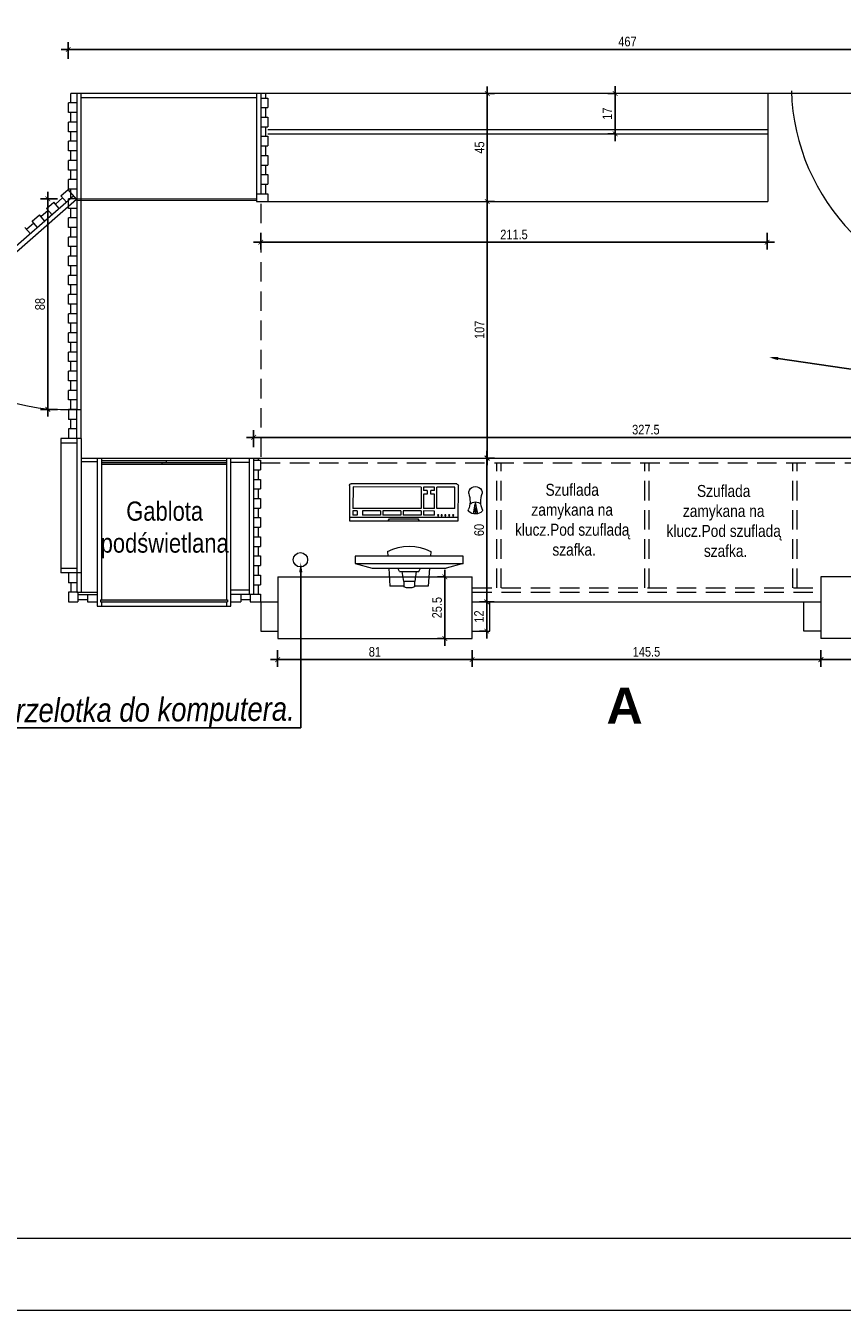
# Model space of a CAD drawing. Header units: millimetres. Extents: x -9038497 to 54128, y -10570064 to 59476.
# Tile 89 of 135: x 45752 to 46094, y 21443 to 21980. Entities that reach past the tile are written whole.
import ezdxf
from ezdxf import colors
from ezdxf.entities.mleader import LeaderData, LeaderLine
from ezdxf.math import Vec2, Vec3

# ---------------------------------------------------------------- set-up
doc = ezdxf.new("R2010")
doc.units = ezdxf.units.MM
doc.header["$LTSCALE"] = 0.8
doc.header["$PDMODE"] = 2
doc.linetypes.add('DASHED', pattern=[19.05, 12.7, -6.35])
for name, color, linetype, lineweight in [('0 proj_meble 25', 42, 'Continuous', 25), ('0 proj_meble pokojowe-linie środkowe', 42, 'Continuous', 0), ('0 proj_okna', 4, 'Continuous', 0), ('0 proj_symbole elektryczne', 150, 'Continuous', 25), ('0 proj_widok widok widok', 7, 'Continuous', 0), ('proj_urządzenia elektryczne', 150, 'Continuous', 18), ('SPRZĘT', 71, 'Continuous', 20), ('X proj_meble pokojowe', 42, 'Continuous', 25), ('X proj_meble pokojowe - cienkie', 43, 'Continuous', 0)]:
    doc.layers.add(name, color=color, linetype=linetype, lineweight=lineweight)
doc.layers.add('SCHODY', color=2, linetype='Continuous')
doc.styles.get("Standard").update_dxf_attribs({"font": 'g12f13.shx', "width": 0.8, "height": 10})
doc.styles.add('WYMIAR-20', font='ARIALN.TTF', dxfattribs={"height": 4})
doc.styles.add('WYMIAR-50', font='ARIALN.TTF', dxfattribs={"height": 10})
doc.dimstyles.new('SKALA-20', dxfattribs={"dimscale": 2, "dimtxt": 2, "dimasz": 1, "dimexe": 1.5, "dimexo": 1.5, "dimgap": 0.6, "dimtad": 1, "dimdec": 1, "dimrnd": 0.5, "dimdsep": 46, "dimtxsty": 'WYMIAR-20', "dimblk": 'ARCHTICK', "dimcen": 1.2, "dimdle": 1.5, "dimclrd": 256, "dimclre": 256, "dimclrt": 256, "dimadec": 0, "dimazin": 0, "dimtfac": 0.5, "dimtdec": 1, "dimtix": 1, "dimtmove": 2, "dimatfit": 3, "dimfxl": 2, "dimfxlon": 1, "dimtolj": 1, "dimarcsym": 0})

# ---------------------------------------------------------------- blocks, each defined once
blk = doc.blocks.new('mysz')
at = {"layer": 'X proj_meble pokojowe', "lineweight": 0}
blk.add_hatch(color=256, dxfattribs=at).paths.add_polyline_path([(-695.63, -100.28), (-696.03, -100.28), (-696.03, -101.98), (-695.63, -101.98)])
for p, q in [((-696.73, -99.53), (-695.97, -103.61)), ((-696.03, -100.28), (-695.63, -100.28)), ((-696.03, -100.28), (-696.03, -101.98)), ((-694.93, -99.58), (-695.7, -103.61)), ((-695.63, -99.46), (-695.63, -99.47)), ((-695.63, -100.28), (-695.63, -101.98)), ((-696.03, -101.98), (-695.63, -101.98)), ((-695.83, -103.72), (-695.83, -104.46))]:
    blk.add_line(p, q, dxfattribs=at)
for centre, radius, start, end in [((-698.26, -100.95), 0.651, 131.5651, 204.3493), ((-707.55, -104.77), 9.39, 340.1856, 22.506), ((-695.94, -103.74), 4.28, 47.0395, 130.1624), ((-684.3, -104.77), 9.38, 157.4504, 199.8413), ((-693.56, -100.95), 0.643, 335.4546, 32.8115), ((-695.92, -101.15), 3.31, 225.2059, 314.7941), ((-695.83, -103.58), 0.137, 190.6322, 349.252), ((-695.91, -108.15), 2.81, 176.0501, 3.9499)]:
    blk.add_arc(centre, radius, start, end, dxfattribs=at)
blk = doc.blocks.new('M19C')
at = {"layer": 'X proj_meble pokojowe', "lineweight": 0}
for p, q in [((2750.55, 2943.13), (2751.07, 2950.68)), ((2756.87, 2950.68), (2751.07, 2950.68)), ((2756.87, 2948.71), (2756.87, 2950.97)), ((2761.27, 2948.71), (2761.27, 2950.97)), ((2767.07, 2950.68), (2761.27, 2950.68)), ((2767.59, 2943.13), (2767.07, 2950.68)), ((2756.07, 2944.53), (2756.67, 2948.71)), ((2757.17, 2948.71), (2756.67, 2948.71)), ((2757.17, 2948.71), (2756.67, 2948.71)), ((2757.17, 2948.71), (2756.67, 2948.71)), ((2761.47, 2948.71), (2757.17, 2948.71)), ((2761.47, 2948.71), (2760.97, 2948.71)), ((2761.47, 2948.71), (2760.97, 2948.71)), ((2762.07, 2944.53), (2761.47, 2948.71)), ((2736.57, 2941.13), (2743.57, 2943.13)), ((2736.57, 2938.13), (2736.57, 2941.13)), ((2736.57, 2941.13), (2781.57, 2941.13)), ((2743.57, 2943.13), (2774.57, 2943.13)), ((2755.07, 2944.53), (2754.37, 2943.13)), ((2755.07, 2944.53), (2763.07, 2944.53)), ((2763.07, 2944.53), (2763.77, 2943.13)), ((2781.57, 2941.13), (2774.57, 2943.13)), ((2781.57, 2941.13), (2781.57, 2938.13)), ((2781.57, 2938.13), (2736.57, 2938.13)), ((2736.57, 2938.13), (2736.57, 2938.13)), ((2750.07, 2936.13), (2750.21, 2938.13)), ((2768.07, 2936.13), (2767.93, 2938.13))]:
    blk.add_line(p, q, dxfattribs=at)
for centre, radius, start, end in [((2759.07, 2945.51), 5.88, 68.0362, 111.9638), ((2759.07, 2953.46), 19.53, 242.5571, 297.4429)]:
    blk.add_arc(centre, radius, start, end, dxfattribs=at)
blk = doc.blocks.new('klaw')
at = {"layer": 'X proj_meble pokojowe', "lineweight": 0}
for p, q in [((-5282.23, 3586.59), (-5282.25, 3601.39)), ((-5278.94, 3598.99), (-5280.74, 3598.99)), ((-5280.74, 3597.19), (-5280.74, 3598.99)), ((-5278.94, 3597.19), (-5278.94, 3598.99)), ((-5269.24, 3599), (-5276.74, 3598.99)), ((-5276.74, 3597.19), (-5276.74, 3598.99)), ((-5269.24, 3597.2), (-5269.24, 3599)), ((-5260.74, 3599.01), (-5268.24, 3599)), ((-5268.24, 3597.2), (-5268.24, 3599)), ((-5266.08, 3601.39), (-5265.48, 3600.49)), ((-5260.74, 3597.21), (-5260.74, 3599.01)), ((-5252.24, 3599.02), (-5259.74, 3599.01)), ((-5259.74, 3597.21), (-5259.74, 3599.01)), ((-5252.9, 3601.39), (-5253.49, 3600.49)), ((-5252.24, 3597.22), (-5252.24, 3599.02)), ((-5246.74, 3599.03), (-5251.24, 3599.02)), ((-5251.24, 3597.22), (-5251.24, 3599.02)), ((-5246.74, 3599.03), (-5246.74, 3597.23)), ((-5236.75, 3601.39), (-5236.73, 3586.64)), ((-5278.94, 3597.19), (-5280.74, 3597.19)), ((-5252.24, 3596.22), (-5280.74, 3596.19)), ((-5280.73, 3587.19), (-5280.74, 3596.19)), ((-5269.24, 3597.2), (-5276.74, 3597.19)), ((-5260.74, 3597.21), (-5268.24, 3597.2)), ((-5252.24, 3597.22), (-5259.74, 3597.21)), ((-5252.23, 3587.22), (-5252.24, 3596.22)), ((-5246.74, 3597.23), (-5251.24, 3597.22)), ((-5246.74, 3596.23), (-5251.24, 3596.22)), ((-5251.24, 3590.22), (-5251.24, 3596.22)), ((-5246.74, 3596.23), (-5246.74, 3590.23)), ((-5238.24, 3596.23), (-5245.74, 3596.23)), ((-5245.74, 3596.23), (-5245.73, 3587.23)), ((-5238.24, 3596.23), (-5238.23, 3587.23)), ((-5249.74, 3590.22), (-5251.24, 3590.22)), ((-5249.73, 3588.72), (-5251.23, 3588.72)), ((-5251.23, 3587.22), (-5251.23, 3588.72)), ((-5249.73, 3588.72), (-5249.74, 3590.22)), ((-5246.74, 3590.23), (-5248.24, 3590.22)), ((-5248.24, 3590.22), (-5248.23, 3588.72)), ((-5246.73, 3588.73), (-5248.23, 3588.72)), ((-5246.73, 3588.73), (-5246.73, 3587.23)), ((-5237.41, 3585.94), (-5281.56, 3585.89)), ((-5252.23, 3587.22), (-5280.73, 3587.19)), ((-5246.73, 3587.23), (-5251.23, 3587.22)), ((-5238.23, 3587.23), (-5245.73, 3587.23))]:
    blk.add_line(p, q, dxfattribs=at)
for centre in [(-5245.18, 3599.02), (-5243.69, 3599.02), (-5242.16, 3599.02), (-5240.61, 3599.02), (-5238.93, 3599.02)]:
    blk.add_circle(centre, 0.247, dxfattribs=at)
for centre, start, end in [((-5281.53, 3586.59), 180.0619, 272.22), ((-5237.43, 3586.64), 267.3313, 0.0619)]:
    blk.add_arc(centre, 0.701, start, end, dxfattribs=at)
at = {"layer": 'X proj_meble pokojowe - cienkie', "lineweight": 0}
for p, q in [((-5282.25, 3601.39), (-5236.75, 3601.39)), ((-5282.25, 3599.81), (-5236.75, 3599.86)), ((-5265.48, 3600.49), (-5253.49, 3600.49))]:
    blk.add_line(p, q, dxfattribs=at)
blk = doc.blocks.new('zest')
at = {"layer": '0 proj_meble pokojowe-linie środkowe'}
blk.add_blockref('klaw', (27105.53, 18501.02), dxfattribs=at)
at = {"layer": 'proj_urządzenia elektryczne'}
blk.add_blockref('M19C', (19089.17, 19178.98), dxfattribs=at)
at = {"layer": 'SPRZĘT', "rotation": 0.06185491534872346}
blk.add_blockref('mysz', (22571.71, 22199.7), dxfattribs=at)
blk = doc.blocks.new('_ArchTick')
at = {"color": 0, "linetype": 'ByBlock', "const_width": 0.15}
blk.add_lwpolyline([(-0.5, -0.5), (0.5, 0.5)], dxfattribs=at)
blk = doc.blocks.new('*D2498')
at = {"layer": '0 proj_widok widok widok', "lineweight": -2, "transparency": 16777216}
for p, q in [((45945.1, 21736.26), (45945.1, 21802.26)), ((45945.1, 21799.26), (45948.1, 21799.26)), ((45945.1, 21739.26), (45948.1, 21739.26))]:
    blk.add_line(p, q, dxfattribs=at)
at = {"layer": 'Defpoints', "color": 0, "lineweight": 0, "transparency": 16777216}
for p in [(45944.14, 21799.26), (45945.1, 21799.26), (45944.14, 21739.26)]:
    blk.add_point(p, dxfattribs=at)
at = {"layer": '0 proj_widok widok widok', "lineweight": -2, "transparency": 16777216, "xscale": 2, "yscale": 2, "zscale": 2}
for p, rotation in [((45945.1, 21799.26), 90), ((45945.1, 21739.26), 270)]:
    blk.add_blockref('_ArchTick', p, dxfattribs=dict(at, rotation=rotation))
at = {"layer": '0 proj_widok widok widok', "lineweight": 0, "transparency": 16777216, "insert": (45941.86, 21769.26), "char_height": 4, "attachment_point": 5, "rotation": 90, "style": 'WYMIAR-20'}
blk.add_mtext('\\A1;60', dxfattribs=at)
blk = doc.blocks.new('*D2493')
at = {"layer": '0 proj_widok widok widok', "lineweight": -2, "transparency": 16777216}
for p, q in [((45761.74, 21910.52), (45761.74, 21816.64)), ((45765.74, 21907.52), (45758.74, 21907.52)), ((45765.74, 21819.64), (45758.74, 21819.64))]:
    blk.add_line(p, q, dxfattribs=at)
at = {"layer": 'Defpoints', "color": 0, "lineweight": 0, "transparency": 16777216}
for p in [(45770.63, 21907.52), (45761.74, 21819.64), (45770.43, 21819.64)]:
    blk.add_point(p, dxfattribs=at)
at = {"layer": '0 proj_widok widok widok', "lineweight": -2, "transparency": 16777216, "xscale": 2, "yscale": 2, "zscale": 2}
for p, rotation in [((45761.74, 21907.52), 90), ((45761.74, 21819.64), 270)]:
    blk.add_blockref('_ArchTick', p, dxfattribs=dict(at, rotation=rotation))
at = {"layer": '0 proj_widok widok widok', "lineweight": 0, "transparency": 16777216, "insert": (45758.5, 21863.58), "char_height": 4, "attachment_point": 5, "rotation": 90, "style": 'WYMIAR-20'}
blk.add_mtext('\\A1;88', dxfattribs=at)
blk = doc.blocks.new('*D2494')
at = {"layer": '0 proj_widok widok widok', "lineweight": -2, "transparency": 16777216}
for p, q in [((45945.28, 21796.27), (45945.28, 21909.41)), ((45945.28, 21906.41), (45948.28, 21906.41)), ((45945.28, 21799.27), (45948.28, 21799.27))]:
    blk.add_line(p, q, dxfattribs=at)
at = {"layer": 'Defpoints', "color": 0, "lineweight": 0, "transparency": 16777216}
for p in [(45945.15, 21906.41), (45945.28, 21906.41), (45945.15, 21799.27)]:
    blk.add_point(p, dxfattribs=at)
at = {"layer": '0 proj_widok widok widok', "lineweight": -2, "transparency": 16777216, "xscale": 2, "yscale": 2, "zscale": 2}
for p, rotation in [((45945.28, 21906.41), 90), ((45945.28, 21799.27), 270)]:
    blk.add_blockref('_ArchTick', p, dxfattribs=dict(at, rotation=rotation))
at = {"layer": '0 proj_widok widok widok', "lineweight": 0, "transparency": 16777216, "insert": (45942.04, 21852.84), "char_height": 4, "attachment_point": 5, "rotation": 90, "style": 'WYMIAR-20'}
blk.add_mtext('\\A1;107', dxfattribs=at)
blk = doc.blocks.new('*D2495')
at = {"layer": '0 proj_widok widok widok', "lineweight": -2, "transparency": 16777216}
for p, q in [((45945.28, 21903.41), (45945.28, 21954.48)), ((45945.28, 21951.48), (45948.28, 21951.48)), ((45945.28, 21906.41), (45948.28, 21906.41))]:
    blk.add_line(p, q, dxfattribs=at)
at = {"layer": 'Defpoints', "color": 0, "lineweight": 0, "transparency": 16777216}
for p in [(45944.86, 21951.48), (45945.28, 21951.48), (45945.15, 21906.41)]:
    blk.add_point(p, dxfattribs=at)
at = {"layer": '0 proj_widok widok widok', "lineweight": -2, "transparency": 16777216, "xscale": 2, "yscale": 2, "zscale": 2}
for p, rotation in [((45945.28, 21951.48), 90), ((45945.28, 21906.41), 270)]:
    blk.add_blockref('_ArchTick', p, dxfattribs=dict(at, rotation=rotation))
at = {"layer": '0 proj_widok widok widok', "lineweight": 0, "transparency": 16777216, "insert": (45942.04, 21928.94), "char_height": 4, "attachment_point": 5, "rotation": 90, "style": 'WYMIAR-20'}
blk.add_mtext('\\A1;45', dxfattribs=at)
blk = doc.blocks.new('*D2282')
at = {"layer": '0 proj_widok widok widok', "lineweight": -2, "transparency": 16777216}
for p, q in [((45927.53, 21749.69), (45924.53, 21749.69)), ((45927.53, 21720.96), (45927.53, 21752.69)), ((45927.53, 21723.96), (45924.53, 21723.96))]:
    blk.add_line(p, q, dxfattribs=at)
at = {"layer": 'Defpoints', "color": 0, "lineweight": 0, "transparency": 16777216}
for p in [(45927.53, 21749.69), (45929.91, 21749.69), (45929.91, 21723.96)]:
    blk.add_point(p, dxfattribs=at)
at = {"layer": '0 proj_widok widok widok', "lineweight": -2, "transparency": 16777216, "xscale": 2, "yscale": 2, "zscale": 2}
for p, rotation in [((45927.53, 21749.69), 90), ((45927.53, 21723.96), 270)]:
    blk.add_blockref('_ArchTick', p, dxfattribs=dict(at, rotation=rotation))
at = {"layer": '0 proj_widok widok widok', "lineweight": 0, "transparency": 16777216, "insert": (45924.29, 21736.83), "char_height": 4, "attachment_point": 5, "rotation": 90, "style": 'WYMIAR-20'}
blk.add_mtext('\\A1;25.5', dxfattribs=at)
blk = doc.blocks.new('*D2283')
at = {"layer": '0 proj_widok widok widok', "lineweight": -2, "transparency": 16777216}
for p, q in [((45945.01, 21739.26), (45942.01, 21739.26)), ((45945.01, 21742.26), (45945.01, 21724.02)), ((45945.01, 21727.02), (45942.01, 21727.02))]:
    blk.add_line(p, q, dxfattribs=at)
at = {"layer": 'Defpoints', "color": 0, "lineweight": 0, "transparency": 16777216}
for p in [(45945.29, 21739.26), (45945.01, 21727.02), (45945.29, 21727.02)]:
    blk.add_point(p, dxfattribs=at)
at = {"layer": '0 proj_widok widok widok', "lineweight": -2, "transparency": 16777216, "xscale": 2, "yscale": 2, "zscale": 2}
for p, rotation in [((45945.01, 21739.26), 90), ((45945.01, 21727.02), 270)]:
    blk.add_blockref('_ArchTick', p, dxfattribs=dict(at, rotation=rotation))
at = {"layer": '0 proj_widok widok widok', "lineweight": 0, "transparency": 16777216, "insert": (45941.8, 21733.14), "char_height": 4, "attachment_point": 5, "rotation": 90, "style": 'WYMIAR-20'}
blk.add_mtext('\\A1;12', dxfattribs=at)
blk = doc.blocks.new('*D2284')
at = {"layer": '0 proj_widok widok widok', "lineweight": -2, "transparency": 16777216}
for p, q in [((45847.69, 21803.91), (45847.69, 21810.91)), ((46175.28, 21803.91), (46175.28, 21810.91)), ((45844.69, 21807.91), (46178.28, 21807.91))]:
    blk.add_line(p, q, dxfattribs=at)
at = {"layer": 'Defpoints', "color": 0, "lineweight": 0, "transparency": 16777216}
for p in [(46175.28, 21807.91), (45847.69, 21799.19), (46175.28, 21799.19)]:
    blk.add_point(p, dxfattribs=at)
at = {"layer": '0 proj_widok widok widok', "lineweight": -2, "transparency": 16777216, "xscale": 2, "yscale": 2, "zscale": 2, "rotation": 180}
blk.add_blockref('_ArchTick', (45847.69, 21807.91), dxfattribs=at)
at = {"layer": '0 proj_widok widok widok', "lineweight": -2, "transparency": 16777216, "xscale": 2, "yscale": 2, "zscale": 2}
blk.add_blockref('_ArchTick', (46175.28, 21807.91), dxfattribs=at)
at = {"layer": '0 proj_widok widok widok', "lineweight": 0, "transparency": 16777216, "insert": (46011.49, 21811.15), "char_height": 4, "attachment_point": 5, "style": 'WYMIAR-20'}
blk.add_mtext('\\A1;327.5', dxfattribs=at)
blk = doc.blocks.new('*D2285')
at = {"layer": '0 proj_widok widok widok', "lineweight": -2, "transparency": 16777216}
for p, q in [((45857.72, 21719.14), (45857.72, 21712.14)), ((45938.92, 21719.14), (45938.92, 21712.14)), ((45854.72, 21715.14), (45941.92, 21715.14))]:
    blk.add_line(p, q, dxfattribs=at)
at = {"layer": 'Defpoints', "color": 0, "lineweight": 0, "transparency": 16777216}
for p in [(45857.72, 21723.84), (45938.92, 21723.84), (45938.92, 21715.14)]:
    blk.add_point(p, dxfattribs=at)
at = {"layer": '0 proj_widok widok widok', "lineweight": -2, "transparency": 16777216, "xscale": 2, "yscale": 2, "zscale": 2, "rotation": 180}
blk.add_blockref('_ArchTick', (45857.72, 21715.14), dxfattribs=at)
at = {"layer": '0 proj_widok widok widok', "lineweight": -2, "transparency": 16777216, "xscale": 2, "yscale": 2, "zscale": 2}
blk.add_blockref('_ArchTick', (45938.92, 21715.14), dxfattribs=at)
at = {"layer": '0 proj_widok widok widok', "lineweight": 0, "transparency": 16777216, "insert": (45898.32, 21718.38), "char_height": 4, "attachment_point": 5, "style": 'WYMIAR-20'}
blk.add_mtext('\\A1;81', dxfattribs=at)
blk = doc.blocks.new('*D2286')
at = {"layer": '0 proj_widok widok widok', "lineweight": -2, "transparency": 16777216}
for p, q in [((46084.61, 21719.14), (46084.61, 21712.14)), ((46165.81, 21719.14), (46165.81, 21712.14)), ((46081.61, 21715.14), (46168.81, 21715.14))]:
    blk.add_line(p, q, dxfattribs=at)
at = {"layer": 'Defpoints', "color": 0, "lineweight": 0, "transparency": 16777216}
for p in [(46084.61, 21724.3), (46165.81, 21723.95), (46165.81, 21715.14)]:
    blk.add_point(p, dxfattribs=at)
at = {"layer": '0 proj_widok widok widok', "lineweight": -2, "transparency": 16777216, "xscale": 2, "yscale": 2, "zscale": 2, "rotation": 180}
blk.add_blockref('_ArchTick', (46084.61, 21715.14), dxfattribs=at)
at = {"layer": '0 proj_widok widok widok', "lineweight": -2, "transparency": 16777216, "xscale": 2, "yscale": 2, "zscale": 2}
blk.add_blockref('_ArchTick', (46165.81, 21715.14), dxfattribs=at)
at = {"layer": '0 proj_widok widok widok', "lineweight": 0, "transparency": 16777216, "insert": (46125.21, 21718.38), "char_height": 4, "attachment_point": 5, "style": 'WYMIAR-20'}
blk.add_mtext('\\A1;81', dxfattribs=at)
blk = doc.blocks.new('*D2287')
at = {"layer": '0 proj_widok widok widok', "lineweight": -2, "transparency": 16777216}
for p, q in [((45938.92, 21719.14), (45938.92, 21712.14)), ((45935.92, 21715.14), (46087.56, 21715.14)), ((46084.56, 21715.14), (46084.56, 21712.14))]:
    blk.add_line(p, q, dxfattribs=at)
at = {"layer": 'Defpoints', "color": 0, "lineweight": 0, "transparency": 16777216}
for p in [(45938.92, 21723.84), (46084.56, 21715.41), (46084.56, 21715.14)]:
    blk.add_point(p, dxfattribs=at)
at = {"layer": '0 proj_widok widok widok', "lineweight": -2, "transparency": 16777216, "xscale": 2, "yscale": 2, "zscale": 2, "rotation": 180}
blk.add_blockref('_ArchTick', (45938.92, 21715.14), dxfattribs=at)
at = {"layer": '0 proj_widok widok widok', "lineweight": -2, "transparency": 16777216, "xscale": 2, "yscale": 2, "zscale": 2}
blk.add_blockref('_ArchTick', (46084.56, 21715.14), dxfattribs=at)
at = {"layer": '0 proj_widok widok widok', "lineweight": 0, "transparency": 16777216, "insert": (46011.74, 21718.38), "char_height": 4, "attachment_point": 5, "style": 'WYMIAR-20'}
blk.add_mtext('\\A1;145.5', dxfattribs=at)
blk = doc.blocks.new('*D2288')
at = {"layer": '0 proj_widok widok widok', "lineweight": -2, "transparency": 16777216}
for p, q in [((45847.68, 21889.37), (46065.14, 21889.37)), ((45850.68, 21893.37), (45850.68, 21886.37)), ((46062.14, 21893.37), (46062.14, 21886.37))]:
    blk.add_line(p, q, dxfattribs=at)
at = {"layer": 'Defpoints', "color": 0, "lineweight": 0, "transparency": 16777216}
for p in [(45850.68, 21906.5), (46062.14, 21906.5), (46062.14, 21889.37)]:
    blk.add_point(p, dxfattribs=at)
at = {"layer": '0 proj_widok widok widok', "lineweight": -2, "transparency": 16777216, "xscale": 2, "yscale": 2, "zscale": 2, "rotation": 180}
blk.add_blockref('_ArchTick', (45850.68, 21889.37), dxfattribs=at)
at = {"layer": '0 proj_widok widok widok', "lineweight": -2, "transparency": 16777216, "xscale": 2, "yscale": 2, "zscale": 2}
blk.add_blockref('_ArchTick', (46062.14, 21889.37), dxfattribs=at)
at = {"layer": '0 proj_widok widok widok', "lineweight": 0, "transparency": 16777216, "insert": (45956.41, 21892.61), "char_height": 4, "attachment_point": 5, "style": 'WYMIAR-20'}
blk.add_mtext('\\A1;211.5', dxfattribs=at)
blk = doc.blocks.new('*D2289')
at = {"layer": '0 proj_widok widok widok', "lineweight": -2, "transparency": 16777216}
for p, q in [((45767.25, 21969.92), (46240.34, 21969.92)), ((45770.25, 21965.92), (45770.25, 21972.92)), ((46237.34, 21965.92), (46237.34, 21972.92))]:
    blk.add_line(p, q, dxfattribs=at)
at = {"layer": 'Defpoints', "color": 0, "lineweight": 0, "transparency": 16777216}
for p in [(46237.34, 21969.92), (45770.25, 21951.88), (46237.34, 21951.88)]:
    blk.add_point(p, dxfattribs=at)
at = {"layer": '0 proj_widok widok widok', "lineweight": -2, "transparency": 16777216, "xscale": 2, "yscale": 2, "zscale": 2, "rotation": 180}
blk.add_blockref('_ArchTick', (45770.25, 21969.92), dxfattribs=at)
at = {"layer": '0 proj_widok widok widok', "lineweight": -2, "transparency": 16777216, "xscale": 2, "yscale": 2, "zscale": 2}
blk.add_blockref('_ArchTick', (46237.34, 21969.92), dxfattribs=at)
at = {"layer": '0 proj_widok widok widok', "lineweight": 0, "transparency": 16777216, "insert": (46003.8, 21973.16), "char_height": 4, "attachment_point": 5, "style": 'WYMIAR-20'}
blk.add_mtext('\\A1;467', dxfattribs=at)
blk = doc.blocks.new('*D2333')
at = {"layer": '0 proj_widok widok widok', "lineweight": -2, "transparency": 16777216}
for p, q in [((45998.62, 21931.67), (45998.62, 21954.51)), ((45998.62, 21951.51), (45995.62, 21951.51)), ((45998.62, 21934.67), (45995.62, 21934.67))]:
    blk.add_line(p, q, dxfattribs=at)
at = {"layer": 'Defpoints', "color": 0, "lineweight": 0, "transparency": 16777216}
for p in [(45998.62, 21951.51), (45998.91, 21951.51), (45998.91, 21934.67)]:
    blk.add_point(p, dxfattribs=at)
at = {"layer": '0 proj_widok widok widok', "lineweight": -2, "transparency": 16777216, "xscale": 2, "yscale": 2, "zscale": 2}
for p, rotation in [((45998.62, 21951.51), 90), ((45998.62, 21934.67), 270)]:
    blk.add_blockref('_ArchTick', p, dxfattribs=dict(at, rotation=rotation))
at = {"layer": '0 proj_widok widok widok', "lineweight": 0, "transparency": 16777216, "insert": (45995.41, 21943.09), "char_height": 4, "attachment_point": 5, "rotation": 90, "style": 'WYMIAR-20'}
blk.add_mtext('\\A1;17', dxfattribs=at)

msp = doc.modelspace()

# ---------------------------------------------------------------- hatches: boundary and pattern name
at = {"layer": '0 proj_widok widok widok', "lineweight": 0, "true_color": 0x7aafdf, "transparency": 33554687}
h = msp.add_hatch(color=143, dxfattribs=at)
h.dxf.hatch_style = 1
h.paths.add_polyline_path([(45811.16, 21798.31), (45784.16, 21798.31), (45784.16, 21797.51), (45811.16, 21797.51)])
h.paths.add_polyline_path([(45836.43, 21797.51), (45809.43, 21797.51), (45809.43, 21796.71), (45836.43, 21796.71)])
h.paths.add_polyline_path([(45836.75, 21740.06), (45783.74, 21740.06), (45783.74, 21739.26), (45836.75, 21739.26)])

# ---------------------------------------------------------------- linework, layer by layer
at = {"layer": '0 proj_meble 25', "lineweight": 18}
for p, q in [((46237.34, 21951.56), (45771.35, 21951.56)), ((45773.86, 21951.56), (45773.86, 21819.56)), ((46062.37, 21951.55), (45773.86, 21951.55)), ((45775.67, 21819.56), (45775.67, 21951.48)), ((45848.83, 21949.75), (45775.67, 21949.75)), ((45848.83, 21951.55), (45848.83, 21906.91)), ((45850.63, 21951.55), (45850.63, 21909.63)), ((46062.37, 21951.56), (46062.37, 21906.47)), ((45853.64, 21936.47), (46062.37, 21936.47)), ((45853.64, 21934.67), (46062.37, 21934.67)), ((45773.84, 21906.9), (45848.84, 21906.91)), ((45773.85, 21907.55), (45848.84, 21907.55)), ((45850.63, 21906.48), (45850.63, 21906.47)), ((45853.64, 21906.47), (46062.37, 21906.47)), ((45773.86, 21819.56), (45770.35, 21819.56)), ((45773.88, 21819.56), (45775.67, 21819.56)), ((45773.9, 21807.37), (45773.9, 21819.44)), ((45775.67, 21807.41), (45775.67, 21819.44)), ((45775.68, 21807.4), (45767.21, 21807.4)), ((45767.21, 21807.4), (45767.21, 21751.4)), ((45773.88, 21805.55), (45767.21, 21805.55)), ((45773.88, 21807.4), (45773.88, 21751.4)), ((45775.68, 21807.4), (45775.68, 21751.4)), ((45775.64, 21799.26), (46202.37, 21799.26)), ((45775.7, 21797.87), (45782.37, 21797.87)), ((45782.36, 21799.26), (45782.36, 21737.41)), ((45784.16, 21799.26), (45784.16, 21740.06)), ((45836.43, 21740.06), (45836.43, 21799.26)), ((45838.23, 21737.41), (45838.23, 21799.26)), ((45845.76, 21799.26), (45845.76, 21742.42)), ((45847.56, 21799.26), (45847.56, 21742.42)), ((45838.3, 21797.54), (45845.77, 21797.54)), ((45767.21, 21753.3), (45773.88, 21753.3)), ((45775.68, 21751.4), (45767.21, 21751.4)), ((45773.9, 21751.39), (45773.9, 21743.26)), ((45775.7, 21751.39), (45775.7, 21743.25)), ((45857.82, 21749.69), (45857.82, 21723.98)), ((45857.82, 21749.69), (45939.01, 21749.69)), ((45939.01, 21723.98), (45939.01, 21749.69)), ((46084.59, 21749.71), (46084.59, 21723.99)), ((46165.77, 21749.71), (46084.59, 21749.71)), ((45838.27, 21744.22), (45845.76, 21744.25)), ((45857.82, 21744.22), (45857.86, 21744.22)), ((45773.9, 21743.26), (45782.36, 21743.26)), ((45774.33, 21742.26), (45782.36, 21742.26)), ((45782.33, 21742.27), (45782.33, 21739.27)), ((45782.33, 21740.26), (45782.36, 21740.26)), ((45784.16, 21739.26), (45784.16, 21737.41)), ((45836.43, 21737.41), (45836.43, 21739.26)), ((45838.27, 21742.42), (45847.56, 21742.42)), ((45850.56, 21739.27), (45857.81, 21739.27)), ((45850.68, 21739.26), (45850.68, 21726.98)), ((45857.82, 21742.42), (45857.86, 21742.42)), ((45939.01, 21739.26), (46084.59, 21739.26)), ((45946.31, 21726.98), (45946.31, 21739.26)), ((46077.41, 21726.99), (46077.41, 21739.26)), ((45782.36, 21737.41), (45838.23, 21737.41)), ((45850.68, 21726.98), (45857.82, 21726.98)), ((45857.82, 21723.98), (45939.01, 21723.98)), ((45939.01, 21726.98), (45946.31, 21726.98)), ((46084.59, 21726.99), (46077.41, 21726.99)), ((46165.77, 21723.99), (46084.59, 21723.99))]:
    msp.add_line(p, q, dxfattribs=at)
at = {"layer": '0 proj_okna', "lineweight": 0}
msp.add_arc((46161.14, 21955.45), 88.93, 181.8306, 266.5263, dxfattribs=at)
at = {"layer": '0 proj_widok widok widok', "lineweight": 0}
for p, q in [((45771.35, 21947.56), (45771.35, 21951.56)), ((45850.65, 21949.63), (45853.65, 21949.63)), ((45852.65, 21951.56), (45852.65, 21949.63)), ((45853.65, 21949.63), (45853.65, 21945.63)), ((45770.35, 21943.56), (45770.35, 21947.56)), ((45773.86, 21947.56), (45770.35, 21947.56)), ((45773.86, 21943.56), (45770.35, 21943.56)), ((45771.35, 21939.56), (45771.35, 21943.56)), ((45850.65, 21945.63), (45853.65, 21945.63)), ((45852.65, 21945.63), (45852.65, 21941.63)), ((45770.35, 21935.56), (45770.35, 21939.56)), ((45773.86, 21939.56), (45770.35, 21939.56)), ((45850.65, 21941.63), (45853.65, 21941.63)), ((45850.65, 21937.63), (45853.65, 21937.63)), ((45852.65, 21937.63), (45852.65, 21933.63)), ((45853.65, 21941.63), (45853.65, 21937.63)), ((45773.86, 21935.56), (45770.35, 21935.56)), ((45771.35, 21931.56), (45771.35, 21935.56)), ((45850.65, 21933.63), (45853.65, 21933.63)), ((45853.65, 21933.63), (45853.65, 21929.63)), ((45770.35, 21927.56), (45770.35, 21931.56)), ((45773.86, 21931.56), (45770.35, 21931.56)), ((45773.86, 21927.56), (45770.35, 21927.56)), ((45771.35, 21923.56), (45771.35, 21927.56)), ((45850.65, 21929.63), (45853.65, 21929.63)), ((45852.65, 21929.63), (45852.65, 21925.63)), ((45770.35, 21919.56), (45770.35, 21923.56)), ((45773.86, 21923.56), (45770.35, 21923.56)), ((45850.65, 21925.63), (45853.65, 21925.63)), ((45850.65, 21921.63), (45853.65, 21921.63)), ((45852.65, 21921.63), (45852.65, 21917.63)), ((45853.65, 21925.63), (45853.65, 21921.63)), ((45773.86, 21919.56), (45770.35, 21919.56)), ((45771.35, 21915.56), (45771.35, 21919.56)), ((45850.65, 21917.63), (45853.65, 21917.63)), ((45853.65, 21917.63), (45853.65, 21913.63)), ((45767.23, 21908.75), (45770.25, 21911.38)), ((45773.75, 21907.37), (45770.25, 21911.38)), ((45770.35, 21911.56), (45770.35, 21915.56)), ((45773.86, 21915.56), (45770.35, 21915.56)), ((45773.86, 21911.56), (45770.35, 21911.56)), ((45771.35, 21907.56), (45771.35, 21911.56)), ((45850.65, 21913.63), (45853.65, 21913.63)), ((45852.65, 21913.63), (45852.65, 21909.63)), ((45772.56, 21908.73), (45706.23, 21850.9)), ((45707.42, 21849.53), (45773.75, 21907.37)), ((45761.2, 21903.49), (45764.22, 21906.12)), ((45766.53, 21903.48), (45764.22, 21906.12)), ((45764.88, 21905.37), (45767.89, 21908)), ((45769.54, 21906.11), (45767.23, 21908.75)), ((45770.35, 21903.56), (45770.35, 21907.56)), ((45773.86, 21907.56), (45770.35, 21907.56)), ((45848.83, 21909.63), (45853.65, 21909.63)), ((45848.84, 21909.63), (45848.84, 21906.48)), ((45848.84, 21906.48), (45853.65, 21906.48)), ((45853.65, 21909.63), (45853.65, 21906.48)), ((45755.18, 21898.23), (45758.19, 21900.86)), ((45760.5, 21898.22), (45758.19, 21900.86)), ((45758.85, 21900.11), (45761.86, 21902.74)), ((45763.51, 21900.85), (45761.2, 21903.49)), ((45773.86, 21903.56), (45770.35, 21903.56)), ((45770.35, 21895.56), (45770.35, 21899.56)), ((45773.86, 21899.56), (45770.35, 21899.56)), ((45771.35, 21899.56), (45771.35, 21903.56)), ((45754.47, 21892.96), (45752.16, 21895.6)), ((45752.82, 21894.85), (45755.83, 21897.48)), ((45757.48, 21895.59), (45755.18, 21898.23)), ((45773.86, 21895.56), (45770.35, 21895.56)), ((45771.35, 21891.56), (45771.35, 21895.56)), ((45770.35, 21887.56), (45770.35, 21891.56)), ((45773.86, 21891.56), (45770.35, 21891.56)), ((45773.86, 21887.56), (45770.35, 21887.56)), ((45770.35, 21879.56), (45770.35, 21883.56)), ((45773.86, 21883.56), (45770.35, 21883.56)), ((45771.35, 21883.56), (45771.35, 21887.56)), ((45773.86, 21879.56), (45770.35, 21879.56)), ((45771.35, 21875.56), (45771.35, 21879.56)), ((45770.35, 21871.56), (45770.35, 21875.56)), ((45773.86, 21875.56), (45770.35, 21875.56)), ((45773.86, 21871.56), (45770.35, 21871.56)), ((45770.35, 21863.56), (45770.35, 21867.56)), ((45773.86, 21867.56), (45770.35, 21867.56)), ((45771.35, 21867.56), (45771.35, 21871.56)), ((45773.86, 21863.56), (45770.35, 21863.56)), ((45771.35, 21859.56), (45771.35, 21863.56)), ((45770.35, 21855.56), (45770.35, 21859.56)), ((45773.86, 21859.56), (45770.35, 21859.56)), ((45773.86, 21855.56), (45770.35, 21855.56)), ((45770.35, 21847.56), (45770.35, 21851.56)), ((45773.86, 21851.56), (45770.35, 21851.56)), ((45771.35, 21851.56), (45771.35, 21855.56)), ((45773.86, 21847.56), (45770.35, 21847.56)), ((45771.35, 21843.56), (45771.35, 21847.56)), ((45770.35, 21839.56), (45770.35, 21843.56)), ((45773.86, 21843.56), (45770.35, 21843.56)), ((45773.86, 21839.56), (45770.35, 21839.56)), ((45770.35, 21831.56), (45770.35, 21835.56)), ((45773.86, 21835.56), (45770.35, 21835.56)), ((45771.35, 21835.56), (45771.35, 21839.56)), ((45773.86, 21831.56), (45770.35, 21831.56)), ((45771.35, 21827.56), (45771.35, 21831.56)), ((45770.35, 21823.56), (45770.35, 21827.56)), ((45773.86, 21827.56), (45770.35, 21827.56)), ((45770.31, 21819.44), (45770.31, 21815.44)), ((45775.67, 21819.44), (45770.31, 21819.44)), ((45773.86, 21823.56), (45770.35, 21823.56)), ((45771.35, 21819.56), (45771.35, 21823.56)), ((45773.92, 21815.44), (45770.3, 21815.44)), ((45771.35, 21811.45), (45771.35, 21815.45)), ((45773.92, 21811.44), (45770.3, 21811.44)), ((45770.31, 21811.44), (45770.31, 21807.4)), ((45773.92, 21807.44), (45770.3, 21807.44)), ((45784.16, 21798.31), (45836.43, 21798.31)), ((45811.16, 21798.31), (45811.16, 21797.51)), ((45847.56, 21798.41), (45850.56, 21798.41)), ((45849.56, 21799.26), (45849.56, 21798.41)), ((45850.56, 21798.41), (45850.56, 21794.41)), ((45784.16, 21797.51), (45836.43, 21797.51)), ((45784.16, 21797.51), (45836.43, 21797.51)), ((45784.16, 21796.71), (45836.43, 21796.71)), ((45809.43, 21796.71), (45809.43, 21797.51)), ((45847.56, 21794.41), (45850.56, 21794.41)), ((45849.56, 21794.41), (45849.56, 21790.41)), ((45847.56, 21790.41), (45850.56, 21790.41)), ((45850.56, 21790.41), (45850.56, 21786.41)), ((45847.56, 21786.41), (45850.56, 21786.41)), ((45847.56, 21782.41), (45850.56, 21782.41)), ((45849.56, 21786.41), (45849.56, 21782.41)), ((45850.56, 21782.41), (45850.56, 21778.41)), ((45847.56, 21778.41), (45850.56, 21778.41)), ((45849.56, 21778.41), (45849.56, 21774.41)), ((45847.56, 21774.41), (45850.56, 21774.41)), ((45850.56, 21774.41), (45850.56, 21770.41)), ((45847.56, 21770.41), (45850.56, 21770.41)), ((45847.56, 21766.41), (45850.56, 21766.41)), ((45849.56, 21770.41), (45849.56, 21766.41)), ((45850.56, 21766.41), (45850.56, 21762.41)), ((45847.56, 21762.41), (45850.56, 21762.41)), ((45849.56, 21762.41), (45849.56, 21758.41)), ((45847.56, 21758.41), (45850.56, 21758.41)), ((45850.56, 21758.41), (45850.56, 21754.41)), ((45770.31, 21751.4), (45770.31, 21747.23)), ((45847.56, 21754.41), (45850.56, 21754.41)), ((45847.56, 21750.41), (45850.56, 21750.41)), ((45849.56, 21754.41), (45849.56, 21750.41)), ((45850.56, 21750.41), (45850.56, 21746.41)), ((45773.92, 21747.23), (45770.31, 21747.23)), ((45771.31, 21747.23), (45771.31, 21743.26)), ((45847.56, 21746.41), (45850.56, 21746.41)), ((45849.56, 21746.41), (45849.56, 21742.41)), ((45770.31, 21743.26), (45770.31, 21739.26)), ((45770.31, 21739.26), (45774.33, 21739.26)), ((45774.32, 21743.25), (45770.32, 21743.25)), ((45774.33, 21743.26), (45774.33, 21739.26)), ((45774.33, 21740.26), (45778.33, 21740.26)), ((45778.33, 21742.27), (45778.33, 21739.26)), ((45778.33, 21739.26), (45782.36, 21739.26)), ((45783.74, 21740.06), (45836.75, 21740.06)), ((45783.74, 21740.06), (45783.74, 21739.26)), ((45783.74, 21739.26), (45836.75, 21739.26)), ((45836.75, 21740.06), (45836.75, 21739.26)), ((45838.23, 21739.26), (45842.29, 21739.26)), ((45842.29, 21742.42), (45842.29, 21739.26)), ((45842.29, 21740.26), (45846.29, 21740.26)), ((45846.29, 21742.42), (45846.29, 21739.26)), ((45846.29, 21742.42), (45850.56, 21742.42)), ((45846.29, 21739.26), (45850.56, 21739.26)), ((45850.56, 21742.42), (45850.56, 21739.26))]:
    msp.add_line(p, q, dxfattribs=at)
at = {"layer": '0 proj_widok widok widok', "linetype": 'DASHED', "lineweight": 0, "ltscale": 0.8}
for p, q in [((45850.71, 21905.47), (45850.66, 21799.09)), ((45850.67, 21797.26), (46172.2, 21797.26)), ((45949.31, 21745.06), (45949.31, 21797.26)), ((45951.11, 21745.06), (45951.11, 21797.26)), ((46011.11, 21745.06), (46011.11, 21797.26)), ((46012.91, 21745.06), (46012.91, 21797.26)), ((46072.91, 21745.06), (46072.91, 21797.26)), ((46074.71, 21745.06), (46074.71, 21797.26)), ((45939.01, 21745.06), (46084.59, 21745.06)), ((45939.01, 21743.26), (46084.59, 21743.26))]:
    msp.add_line(p, q, dxfattribs=at)
at = {"layer": '0 proj_widok widok widok', "lineweight": 0}
for points in [[(44949.22, 21443.46), (47049.22, 21443.46), (47049.22, 22917.46), (44949.22, 22917.46)], [(44949.22, 21443.46), (47049.22, 21443.46), (47049.22, 22917.46), (44949.22, 22917.46)], [(45109.22, 22887.46), (47019.22, 22887.46), (47019.22, 21473.46), (45109.22, 21473.46)]]:
    msp.add_lwpolyline(points, close=True, dxfattribs=at)
msp.add_circle((45867.23, 21756.82), 3, dxfattribs=at)
msp.add_arc((45768.81, 21897.32), 77.81, 217.88, 272.1049, dxfattribs=at)

# ---------------------------------------------------------------- block references
at = {"layer": '0 proj_widok widok widok', "lineweight": 0, "xscale": -1, "rotation": 180}
msp.add_blockref('zest', (24064.39, 43875.44), dxfattribs=at)

# ---------------------------------------------------------------- texts
at = {"layer": '0 proj_symbole elektryczne', "insert": (45864.8, 21699.64), "char_height": 10, "attachment_point": 3, "rotation": 0.334, "style": 'WYMIAR-50'}
msp.add_mtext_dynamic_manual_height_columns('{\\fArial Narrow|b0|i1|c238|p34;Przelotka do komputera.}', width=403.8287, gutter_width=50, heights=[0], dxfattribs=at)
at = {"layer": '0 proj_widok widok widok', "lineweight": 0, "insert": (45995.04, 21703.37), "char_height": 15, "attachment_point": 1, "style": 'WYMIAR-50'}
msp.add_mtext_dynamic_manual_height_columns('{\\fArial Unicode MS|b1|i0|c238|p34;A}', width=21.4671, gutter_width=50, heights=[0], dxfattribs=at)
at = {"layer": 'SCHODY', "attachment_point": 2, "style": 'WYMIAR-50'}
for s, insert, char_height, width in [('Szuflada\\Pzamykana na \\Pklucz.Pod szufladą\\P szafka.', (45980.73, 21788.55), 5, 327.0342), ('Szuflada\\Pzamykana na \\Pklucz.Pod szufladą\\P szafka.', (46043.99, 21788.05), 5, 327.0342), ('Gablota\\Ppodświetlana', (45810.54, 21781.14), 8, 55.6382)]:
    msp.add_mtext(s, dxfattribs=dict(at, insert=insert, char_height=char_height, width=width))

# ---------------------------------------------------------------- dimensions: what is measured, and where the dimension line sits
at = {"layer": '0 proj_widok widok widok', "lineweight": 0}
for base, p1, p2, picture, middle in [((46237.34, 21969.92), (45770.25, 21951.88), (46237.34, 21951.88), '*D2289', (46003.8, 21973.16)), ((46062.14, 21889.37), (45850.68, 21906.5), (46062.14, 21906.5), '*D2288', (45956.41, 21892.61)), ((46175.28, 21807.91), (45847.69, 21799.19), (46175.28, 21799.19), '*D2284', (46011.49, 21811.15)), ((45938.92, 21715.14), (45857.72, 21723.84), (45938.92, 21723.84), '*D2285', (45898.32, 21718.38)), ((46084.56, 21715.14), (45938.92, 21723.84), (46084.56, 21715.41), '*D2287', (46011.74, 21718.38)), ((46165.81, 21715.14), (46084.61, 21724.3), (46165.81, 21723.95), '*D2286', (46125.21, 21718.38))]:
    dim = msp.add_linear_dim(base=base, p1=p1, p2=p2, dimstyle='SKALA-20', dxfattribs=at)
    dim.commit()
    dim.dimension.update_dxf_attribs({"geometry": picture, "text_midpoint": middle})
for base, p1, p2, picture, middle in [((45945.28, 21951.48), (45945.15, 21906.41), (45944.86, 21951.48), '*D2495', (45942.04, 21928.94)), ((45998.62, 21951.51), (45998.91, 21934.67), (45998.91, 21951.51), '*D2333', (45995.41, 21943.09)), ((45761.74, 21819.64), (45770.63, 21907.52), (45770.43, 21819.64), '*D2493', (45758.5, 21863.58)), ((45945.28, 21906.41), (45945.15, 21799.27), (45945.15, 21906.41), '*D2494', (45942.04, 21852.84)), ((45945.1, 21799.26), (45944.14, 21739.26), (45944.14, 21799.26), '*D2498', (45941.86, 21769.26)), ((45927.53, 21749.69), (45929.91, 21723.96), (45929.91, 21749.69), '*D2282', (45924.29, 21736.83)), ((45945.01, 21727.02), (45945.29, 21739.26), (45945.29, 21727.02), '*D2283', (45941.8, 21733.14))]:
    dim = msp.add_linear_dim(base=base, p1=p1, p2=p2, angle=90, dimstyle='SKALA-20', dxfattribs=at)
    dim.commit()
    dim.dimension.update_dxf_attribs({"geometry": picture, "text_midpoint": middle})

# ---------------------------------------------------------------- leaders
ml = msp.add_multileader_mtext('Standard', dxfattribs=at)
ml.set_content('', color=256)
ml.set_leader_properties()
ml.build(insert=Vec2(0, 0))
ml.multileader.update_dxf_attribs({"text_right_attachment_type": 6, "dogleg_length": 0.36})
ctx = ml.context
ctx.base_point, ctx.plane_origin = Vec3(46744.75, 21799.86), Vec3(46347.13, 21954.46)
ctx.right_attachment = 6
notes = []
notes.append((ctx, [(0, (1, 1, 0), (46347.17, 21799.86), (1, 0), 397.58, [(0, [(46062.75, 21841.4)], 0, [])])]))
ctx.mtext.insert, ctx.mtext.flow_direction = Vec3(46746.75, 21801.86), 5
ml = msp.add_multileader_mtext('Standard', dxfattribs=at)
ml.set_content('', color=256)
ml.set_leader_properties()
ml.build(insert=Vec2(0, 0))
ml.multileader.update_dxf_attribs({"text_right_attachment_type": 6, "dogleg_length": 0.36})
ctx = ml.context
ctx.base_point, ctx.plane_origin = Vec3(45733.09, 21688.68), Vec3(45867.38, 21755.65)
ctx.right_attachment, ctx.text_align_type = 6, 2
notes.append((ctx, [(0, (1, 1, 0), (45867.38, 21686.68), (-1, 0), 130.29, [(0, [(45867.38, 21755.65)], 0, [])])]))
ctx.mtext.insert, ctx.mtext.alignment, ctx.mtext.flow_direction = Vec3(45735.09, 21690.68), 3, 5
for ctx, leaders in notes:
    for number, flags, end, landing, length, lines in leaders:
        leader = LeaderData()
        leader.index, (leader.has_last_leader_line, leader.has_dogleg_vector, leader.attachment_direction) = number, flags
        leader.last_leader_point, leader.dogleg_vector, leader.dogleg_length = Vec3(end), Vec3(landing), length
        for number, points, colour, breaks in lines:
            line = LeaderLine()
            line.index, line.vertices, line.color, line.breaks = number, Vec3.list(points), colors.encode_raw_color(colour), breaks
            leader.lines.append(line)
        ctx.leaders.append(leader)

doc.saveas('drawing.dxf')
